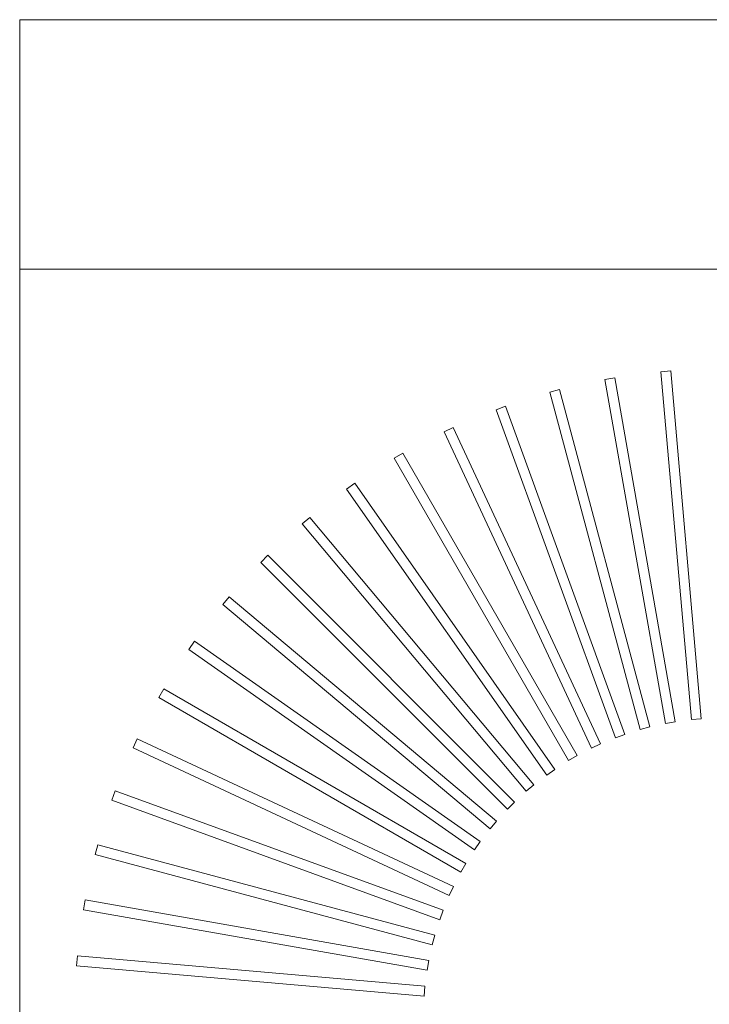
# Model space of a CAD drawing. Header units: millimetres. Extents: x -750 to 72845, y -24282 to 18874.
# Tile 135 of 154: x 70505 to 70643, y 14820 to 15018. Entities that reach past the tile are written whole.
import ezdxf

# ---------------------------------------------------------------- set-up
doc = ezdxf.new("R2010")
doc.units = ezdxf.units.MM
doc.header["$MEASUREMENT"] = 0
doc.layers.add('IRISH HOUSE_HYD AIRPORT_DRAINAGE LAYOUT 1$0$GREY SCALE', color=8, linetype='Continuous')
doc.layers.add('IRISH HOUSE_HYD AIRPORT_DRAINAGE LAYOUT 1$0$GREYSCALE', color=8, linetype='Continuous', lineweight=0)
doc.layers.add('M-MEP-ELPR-EQUIP', color=6, linetype='Continuous', lineweight=20)

# ---------------------------------------------------------------- blocks, each defined once
blk = doc.blocks.new('IRISH HOUSE_HYD AIRPORT_DRAINAGE LAYOUT 1$0$FLOOR PLAN')
at = {"layer": 'IRISH HOUSE_HYD AIRPORT_DRAINAGE LAYOUT 1$0$GREYSCALE', "color": 8, "lineweight": 0}
for p, q in [((20504.5, 14266.31), (20504.5, 14968.01)), ((20504.5, 14968.01), (21074.88, 14968.01)), ((20635.48, 14947.55), (20633.49, 14947.37)), ((20635.48, 14947.55, 902.48), (20633.49, 14947.37, 902.48)), ((20633.49, 14947.37), (20639.6, 14877.47)), ((20633.49, 14947.37, 902.48), (20639.6, 14877.47, 902.48)), ((20641.6, 14877.65), (20635.48, 14947.55)), ((20641.6, 14877.65, 902.48), (20635.48, 14947.55, 902.48)), ((20624.2, 14946.15), (20622.23, 14945.8)), ((20624.2, 14946.15, 902.48), (20622.23, 14945.8, 902.48)), ((20622.23, 14945.8), (20634.41, 14876.7)), ((20622.23, 14945.8, 902.48), (20634.41, 14876.7, 902.48)), ((20636.38, 14877.05), (20624.2, 14946.15)), ((20636.38, 14877.05, 902.48), (20624.2, 14946.15, 902.48)), ((20613.08, 14943.78), (20611.15, 14943.26)), ((20613.08, 14943.78, 902.48), (20611.15, 14943.26, 902.48)), ((20611.15, 14943.26), (20629.31, 14875.48)), ((20611.15, 14943.26, 902.48), (20629.31, 14875.48, 902.48)), ((20631.24, 14876), (20613.08, 14943.78)), ((20631.24, 14876, 902.48), (20613.08, 14943.78, 902.48)), ((20602.21, 14940.44), (20600.33, 14939.75)), ((20602.21, 14940.44, 902.48), (20600.33, 14939.75, 902.48)), ((20600.33, 14939.75), (20624.33, 14873.82)), ((20600.33, 14939.75, 902.48), (20624.33, 14873.82, 902.48)), ((20626.21, 14874.5), (20602.21, 14940.44)), ((20626.21, 14874.5, 902.48), (20602.21, 14940.44, 902.48)), ((20591.68, 14936.17), (20589.86, 14935.32)), ((20591.68, 14936.17, 902.48), (20589.86, 14935.32, 902.48)), ((20589.86, 14935.32), (20619.51, 14871.73)), ((20589.86, 14935.32, 902.48), (20619.51, 14871.73, 902.48)), ((20621.33, 14872.58), (20591.68, 14936.17)), ((20621.33, 14872.58, 902.48), (20591.68, 14936.17, 902.48)), ((20581.55, 14931), (20579.82, 14930)), ((20581.55, 14931, 902.48), (20579.82, 14930, 902.48)), ((20616.64, 14870.23), (20581.55, 14931)), ((20616.64, 14870.23, 902.48), (20581.55, 14931, 902.48)), ((20579.82, 14930), (20614.9, 14869.23)), ((20579.82, 14930, 902.48), (20614.9, 14869.23, 902.48)), ((20571.92, 14924.96), (20570.27, 14923.81)), ((20571.92, 14924.96, 902.48), (20570.27, 14923.81, 902.48)), ((20612.16, 14867.48), (20571.92, 14924.96)), ((20612.16, 14867.48, 902.48), (20571.92, 14924.96, 902.48)), ((20570.27, 14923.81), (20610.52, 14866.33)), ((20570.27, 14923.81, 902.48), (20610.52, 14866.33, 902.48)), ((20562.84, 14918.11), (20561.31, 14916.82)), ((20562.84, 14918.11, 902.48), (20561.31, 14916.82, 902.48)), ((20561.31, 14916.82), (20606.41, 14863.07)), ((20561.31, 14916.82, 902.48), (20606.41, 14863.07, 902.48)), ((20607.95, 14864.36), (20562.84, 14918.11)), ((20607.95, 14864.36, 902.48), (20562.84, 14918.11, 902.48)), ((20554.4, 14910.5), (20552.99, 14909.08)), ((20554.4, 14910.5, 902.48), (20552.99, 14909.08, 902.48)), ((20552.99, 14909.08), (20602.6, 14859.46)), ((20552.99, 14909.08, 902.48), (20602.6, 14859.46, 902.48)), ((20604.02, 14860.88), (20554.4, 14910.5)), ((20604.02, 14860.88, 902.48), (20554.4, 14910.5, 902.48)), ((20546.66, 14902.17), (20545.37, 14900.64)), ((20546.66, 14902.17, 902.48), (20545.37, 14900.64, 902.48)), ((20600.41, 14857.07), (20546.66, 14902.17)), ((20600.41, 14857.07, 902.48), (20546.66, 14902.17, 902.48)), ((20545.37, 14900.64), (20599.12, 14855.53)), ((20545.37, 14900.64, 902.48), (20599.12, 14855.53, 902.48)), ((20539.67, 14893.21), (20538.52, 14891.57)), ((20539.67, 14893.21, 902.48), (20538.52, 14891.57, 902.48)), ((20597.15, 14852.96), (20539.67, 14893.21)), ((20597.15, 14852.96, 902.48), (20539.67, 14893.21, 902.48)), ((20538.52, 14891.57), (20596, 14851.32)), ((20538.52, 14891.57, 902.48), (20596, 14851.32, 902.48)), ((20533.49, 14883.67), (20532.48, 14881.93)), ((20533.49, 14883.67, 902.48), (20532.48, 14881.93, 902.48)), ((20594.26, 14848.58), (20533.49, 14883.67)), ((20594.26, 14848.58, 902.48), (20533.49, 14883.67, 902.48)), ((20532.48, 14881.93), (20593.25, 14846.85)), ((20532.48, 14881.93, 902.48), (20593.25, 14846.85, 902.48)), ((20639.6, 14877.47), (20641.6, 14877.65)), ((20639.6, 14877.47, 902.48), (20641.6, 14877.65, 902.48)), ((20629.31, 14875.48), (20631.24, 14876)), ((20629.31, 14875.48, 902.48), (20631.24, 14876, 902.48)), ((20634.41, 14876.7), (20636.38, 14877.05)), ((20634.41, 14876.7, 902.48), (20636.38, 14877.05, 902.48)), ((20528.16, 14873.62), (20527.31, 14871.81)), ((20528.16, 14873.62, 902.48), (20527.31, 14871.81, 902.48)), ((20591.76, 14843.97), (20528.16, 14873.62)), ((20591.76, 14843.97, 902.48), (20528.16, 14873.62, 902.48)), ((20624.33, 14873.82), (20626.21, 14874.5)), ((20624.33, 14873.82, 902.48), (20626.21, 14874.5, 902.48)), ((20527.31, 14871.81), (20590.91, 14842.15)), ((20527.31, 14871.81, 902.48), (20590.91, 14842.15, 902.48)), ((20619.51, 14871.73), (20621.33, 14872.58)), ((20619.51, 14871.73, 902.48), (20621.33, 14872.58, 902.48)), ((20614.9, 14869.23), (20616.64, 14870.23)), ((20614.9, 14869.23, 902.48), (20616.64, 14870.23, 902.48)), ((20610.52, 14866.33), (20612.16, 14867.48)), ((20610.52, 14866.33, 902.48), (20612.16, 14867.48, 902.48)), ((20606.41, 14863.07), (20607.95, 14864.36)), ((20606.41, 14863.07, 902.48), (20607.95, 14864.36, 902.48)), ((20523.73, 14863.15), (20523.04, 14861.27)), ((20523.73, 14863.15, 902.48), (20523.04, 14861.27, 902.48)), ((20589.67, 14839.15), (20523.73, 14863.15)), ((20589.67, 14839.15, 902.48), (20523.73, 14863.15, 902.48)), ((20523.04, 14861.27), (20588.98, 14837.27)), ((20523.04, 14861.27, 902.48), (20588.98, 14837.27, 902.48)), ((20602.6, 14859.46), (20604.02, 14860.88)), ((20602.6, 14859.46, 902.48), (20604.02, 14860.88, 902.48)), ((20599.12, 14855.53), (20600.41, 14857.07)), ((20599.12, 14855.53, 902.48), (20600.41, 14857.07, 902.48)), ((20520.23, 14852.34), (20519.71, 14850.4)), ((20520.23, 14852.34, 902.48), (20519.71, 14850.4, 902.48)), ((20588.01, 14834.18), (20520.23, 14852.34)), ((20588.01, 14834.18, 902.48), (20520.23, 14852.34, 902.48)), ((20596, 14851.32), (20597.15, 14852.96)), ((20596, 14851.32, 902.48), (20597.15, 14852.96, 902.48)), ((20519.71, 14850.4), (20587.49, 14832.24)), ((20519.71, 14850.4, 902.48), (20587.49, 14832.24, 902.48)), ((20593.25, 14846.85), (20594.26, 14848.58)), ((20593.25, 14846.85, 902.48), (20594.26, 14848.58, 902.48)), ((20590.91, 14842.15), (20591.76, 14843.97)), ((20590.91, 14842.15, 902.48), (20591.76, 14843.97, 902.48)), ((20517.68, 14841.26), (20517.33, 14839.28)), ((20517.68, 14841.26, 902.48), (20517.33, 14839.28, 902.48)), ((20586.78, 14829.07), (20517.68, 14841.26)), ((20586.78, 14829.07, 902.48), (20517.68, 14841.26, 902.48)), ((20517.33, 14839.28), (20586.44, 14827.1)), ((20517.33, 14839.28, 902.48), (20586.44, 14827.1, 902.48)), ((20588.98, 14837.27), (20589.67, 14839.15)), ((20588.98, 14837.27, 902.48), (20589.67, 14839.15, 902.48)), ((20587.49, 14832.24), (20588.01, 14834.18)), ((20587.49, 14832.24, 902.48), (20588.01, 14834.18, 902.48)), ((20516.11, 14830), (20515.94, 14828)), ((20516.11, 14830, 902.48), (20515.94, 14828, 902.48)), ((20586.01, 14823.88), (20516.11, 14830)), ((20586.01, 14823.88, 902.48), (20516.11, 14830, 902.48)), ((20515.94, 14828), (20585.84, 14821.88)), ((20515.94, 14828, 902.48), (20585.84, 14821.88, 902.48)), ((20586.44, 14827.1), (20586.78, 14829.07)), ((20586.44, 14827.1, 902.48), (20586.78, 14829.07, 902.48)), ((20585.84, 14821.88), (20586.01, 14823.88)), ((20585.84, 14821.88, 902.48), (20586.01, 14823.88, 902.48))]:
    blk.add_line(p, q, dxfattribs=at)
at = {"layer": 'IRISH HOUSE_HYD AIRPORT_DRAINAGE LAYOUT 1$0$GREYSCALE', "color": 8, "lineweight": 0, "ltscale": 0.25, "invisible_edges": 1}
blk.add_3dface([(21080.39, 15018.13, 902.18), (21074.88, 14968.01, 902.18), (20504.5, 14968.01, 902.18), (20504.5, 15018.13, 902.18)], dxfattribs=at)
at = {"layer": 'IRISH HOUSE_HYD AIRPORT_DRAINAGE LAYOUT 1$0$GREYSCALE', "color": 8, "lineweight": 0}
blk.add_3dface([(21074.88, 14968.01, 902.18), (21074.88, 14266.31, 902.18), (20504.5, 14266.31, 902.18), (20504.5, 14968.01, 902.18)], dxfattribs=at)
blk = doc.blocks.new('IRISH HOUSE_HYD AIRPORT_DRAINAGE LAYOUT 1')
at = {"layer": 'IRISH HOUSE_HYD AIRPORT_DRAINAGE LAYOUT 1$0$GREY SCALE'}
blk.add_blockref('IRISH HOUSE_HYD AIRPORT_DRAINAGE LAYOUT 1$0$FLOOR PLAN', (0, 0), dxfattribs=at)

msp = doc.modelspace()

# ---------------------------------------------------------------- block references
at = {"layer": 'M-MEP-ELPR-EQUIP'}
msp.add_blockref('IRISH HOUSE_HYD AIRPORT_DRAINAGE LAYOUT 1', (50000, 0), dxfattribs=at)

doc.saveas('drawing.dxf')
